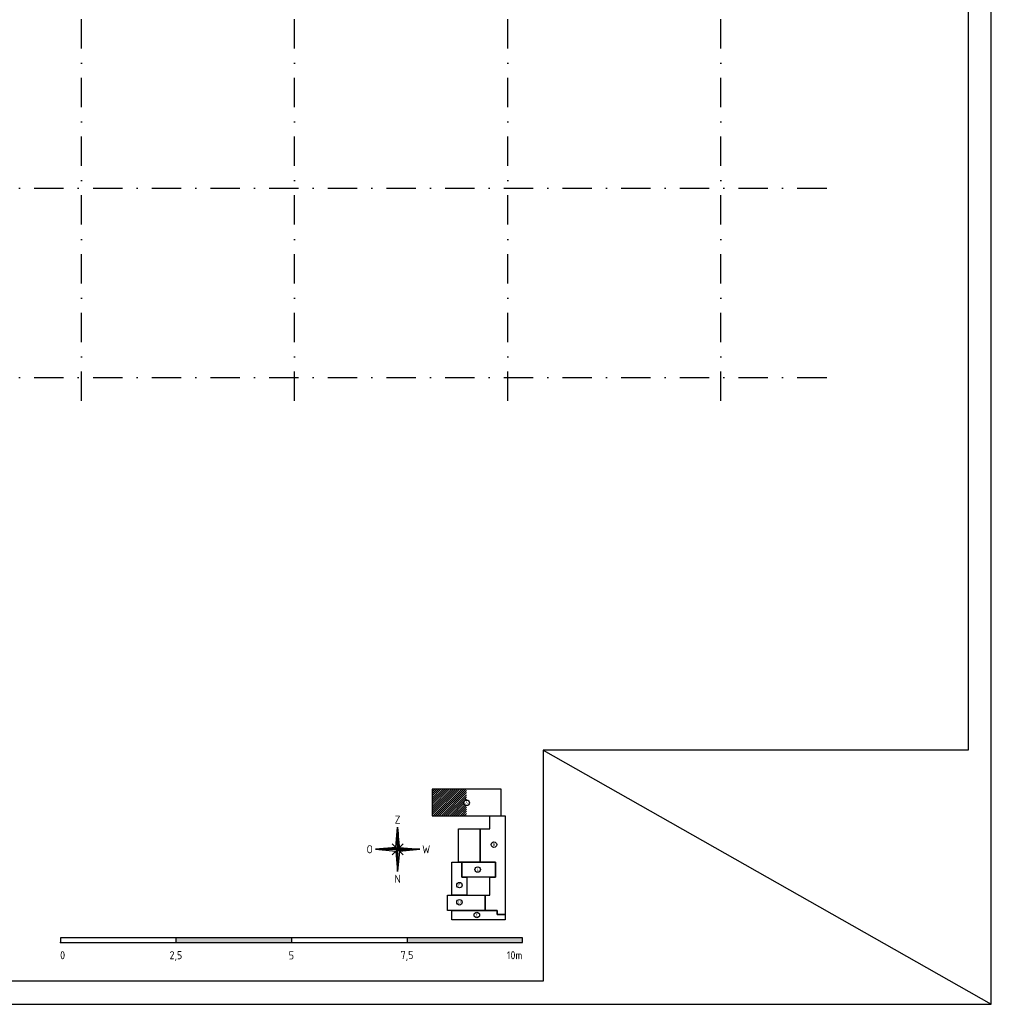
# Model space of a CAD drawing. Header units: millimetres. Extents: x 17100 to 59150, y 87937 to 147387.
# Tile 2 of 3: x 38125 to 59150, y 87937 to 109246. Entities that reach past the tile are written whole.
import ezdxf
from ezdxf.enums import TextEntityAlignment as Align

# ---------------------------------------------------------------- set-up
doc = ezdxf.new("R2010")
doc.units = ezdxf.units.MM
doc.header["$LTSCALE"] = 50
doc.linetypes.add('DASHDOT', pattern=[25.4, 12.7, -6.35, 0, -6.35])
doc.layers.get('0').update_dxf_attribs({"linetype": 'CONTINUOUS'})
for name, color, linetype in [('BL$5----', 1, 'CONTINUOUS'), ('BL$6----', 1, 'CONTINUOUS'), ('BL$7----', 1, 'CONTINUOUS'), ('KADER-TV-ATT-ALGEMEEN', 7, 'CONTINUOUS')]:
    doc.layers.add(name, color=color, linetype=linetype)
doc.styles.add('BURO-012', font='isocp.shx', dxfattribs={"height": 60})
doc.styles.add('BURO-035', font='isocp.shx', dxfattribs={"height": 175})

# ---------------------------------------------------------------- blocks, each defined once
blk = doc.blocks.new('Kompaspijl')
for p, q in [((-0.8, 0.8), (0, 9.6)), ((0, -9.6), (0, 9.6)), ((0.08, 8.72), (0.08, 0.08)), ((0.2, 7.4), (0.2, 0.2)), ((0.32, 6.08), (0.32, 0.32)), ((0.44, 4.76), (0.44, 0.44)), ((9.6, 0), (-9.6, 0)), ((-9.6, 0), (-0.8, -0.8)), ((-9.52, 0.01), (-9.52, 0)), ((-9.4, 0.02), (-9.4, 0)), ((-9.28, 0.03), (-9.28, 0)), ((-9.16, 0.04), (-9.16, 0)), ((-9.04, 0.05), (-9.04, 0)), ((-8.92, 0.06), (-8.92, 0)), ((-8.8, 0.07), (-8.8, 0)), ((-8.68, 0.08), (-8.68, 0)), ((-8.56, 0.09), (-8.56, 0)), ((-8.44, 0.11), (-8.44, 0)), ((-8.32, 0.12), (-8.32, 0)), ((-8.2, 0.13), (-8.2, 0)), ((-8.08, 0.14), (-8.08, 0)), ((-7.96, 0.15), (-7.96, 0)), ((-7.84, 0.16), (-7.84, 0)), ((-7.72, 0.17), (-7.72, 0)), ((-7.6, 0.18), (-7.6, 0)), ((-7.48, 0.19), (-7.48, 0)), ((-7.36, 0.2), (-7.36, 0)), ((-7.24, 0.21), (-7.24, 0)), ((-7.12, 0.23), (-7.12, 0)), ((-7, 0.24), (-7, 0)), ((-6.88, 0.25), (-6.88, 0)), ((-6.76, 0.26), (-6.76, 0)), ((-6.64, 0.27), (-6.64, 0)), ((-6.52, 0.28), (-6.52, 0)), ((-6.4, 0.29), (-6.4, 0)), ((-6.28, 0.3), (-6.28, 0)), ((-6.16, 0.31), (-6.16, 0)), ((-6.04, 0.32), (-6.04, 0)), ((-5.92, 0.33), (-5.92, 0)), ((-5.8, 0.35), (-5.8, 0)), ((-5.68, 0.36), (-5.68, 0)), ((-5.56, 0.37), (-5.56, 0)), ((-5.44, 0.38), (-5.44, 0)), ((-5.32, 0.39), (-5.32, 0)), ((-5.2, 0.4), (-5.2, 0)), ((-5.08, 0.41), (-5.08, 0)), ((-4.96, 0.42), (-4.96, 0)), ((-4.84, 0.43), (-4.84, 0)), ((-4.72, 0.44), (-4.72, 0)), ((-4.6, 0.45), (-4.6, 0)), ((-4.48, 0.47), (-4.48, 0)), ((-4.36, 0.48), (-4.36, 0)), ((-4.24, 0.49), (-4.24, 0)), ((-4.12, 0.5), (-4.12, 0)), ((-4, 0.51), (-4, 0)), ((-3.88, 0.52), (-3.88, 0)), ((-3.76, 0.53), (-3.76, 0)), ((-3.64, 0.54), (-3.64, 0)), ((-3.52, 0.55), (-3.52, 0)), ((-3.4, 0.56), (-3.4, 0)), ((-3.28, 0.57), (-3.28, 0)), ((-3.16, 0.59), (-3.16, 0)), ((-3.04, 0.6), (-3.04, 0)), ((-2.92, 0.61), (-2.92, 0)), ((-2.8, 0.62), (-2.8, 0)), ((-2.68, 0.63), (-2.68, 0)), ((-2.56, 0.64), (-2.56, 0)), ((-2.44, 0.65), (-2.44, 0)), ((2.4, 2.4), (-2.4, -2.4)), ((2.4, -2.4), (-2.4, 2.4)), ((-2.32, 0.66), (-2.32, 0)), ((-2.2, 0.67), (-2.2, 0)), ((-2.08, 0.68), (-2.08, 0)), ((-1.96, 0.69), (-1.96, 0)), ((-1.84, 0.71), (-1.84, 0)), ((-1.72, 0.72), (-1.72, 0)), ((-1.6, 0.73), (-1.6, 0)), ((-1.48, 0.74), (-1.48, 0)), ((-1.36, 0.75), (-1.36, 0)), ((-1.24, 0.76), (-1.24, 0)), ((-1.12, 0.77), (-1.12, 0)), ((-1, 0.78), (-1, 0)), ((-0.88, 0.79), (-0.88, 0)), ((-0.76, 0.76), (-0.76, 0)), ((-0.64, 0.64), (-0.64, 0)), ((-0.52, 0.52), (-0.52, 0)), ((-0.4, 0.4), (-0.4, 0)), ((-0.28, 0.28), (-0.28, 0)), ((-0.16, 0.16), (-0.16, 0)), ((-0.04, 0.04), (-0.04, 0)), ((0.56, 3.44), (0.56, 0.56)), ((0.68, 2.12), (0.68, 0.68)), ((0.8, 0.8), (9.6, 0)), ((-0.76, -0.76), (-0.76, -1.24)), ((-0.64, -0.64), (-0.64, -2.56)), ((-0.52, -0.52), (-0.52, -3.88)), ((-0.4, -0.4), (-0.4, -5.2)), ((-0.28, -0.28), (-0.28, -6.52)), ((-0.16, -0.16), (-0.16, -7.84)), ((-0.04, -0.04), (-0.04, -9.16)), ((0.8, -0.8), (0, -9.6)), ((0.08, 0), (0.08, -0.08)), ((0.2, 0), (0.2, -0.2)), ((0.32, 0), (0.32, -0.32)), ((0.44, 0), (0.44, -0.44)), ((0.56, 0), (0.56, -0.56)), ((0.68, 0), (0.68, -0.68)), ((0.8, 0), (0.8, -0.8)), ((0.92, 0), (0.92, -0.79)), ((1.04, 0), (1.04, -0.78)), ((1.16, 0), (1.16, -0.77)), ((1.28, 0), (1.28, -0.76)), ((1.4, 0), (1.4, -0.75)), ((1.52, 0), (1.52, -0.73)), ((1.64, 0), (1.64, -0.72)), ((1.76, 0), (1.76, -0.71)), ((1.88, 0), (1.88, -0.7)), ((2, 0), (2, -0.69)), ((2.12, 0), (2.12, -0.68)), ((2.24, 0), (2.24, -0.67)), ((2.36, 0), (2.36, -0.66)), ((2.48, 0), (2.48, -0.65)), ((2.6, 0), (2.6, -0.64)), ((2.72, 0), (2.72, -0.63)), ((2.84, 0), (2.84, -0.61)), ((2.96, 0), (2.96, -0.6)), ((3.08, 0), (3.08, -0.59)), ((3.2, 0), (3.2, -0.58)), ((3.32, 0), (3.32, -0.57)), ((3.44, 0), (3.44, -0.56)), ((3.56, 0), (3.56, -0.55)), ((3.68, 0), (3.68, -0.54)), ((3.8, 0), (3.8, -0.53)), ((3.92, 0), (3.92, -0.52)), ((4.04, 0), (4.04, -0.51)), ((4.16, 0), (4.16, -0.49)), ((4.28, 0), (4.28, -0.48)), ((4.4, 0), (4.4, -0.47)), ((4.52, 0), (4.52, -0.46)), ((4.64, 0), (4.64, -0.45)), ((4.76, 0), (4.76, -0.44)), ((4.88, 0), (4.88, -0.43)), ((5, 0), (5, -0.42)), ((5.12, 0), (5.12, -0.41)), ((5.24, 0), (5.24, -0.4)), ((5.36, 0), (5.36, -0.39)), ((5.48, 0), (5.48, -0.37)), ((5.6, 0), (5.6, -0.36)), ((5.72, 0), (5.72, -0.35)), ((5.84, 0), (5.84, -0.34)), ((5.96, 0), (5.96, -0.33)), ((6.08, 0), (6.08, -0.32)), ((6.2, 0), (6.2, -0.31)), ((6.32, 0), (6.32, -0.3)), ((6.44, 0), (6.44, -0.29)), ((6.56, 0), (6.56, -0.28)), ((6.68, 0), (6.68, -0.27)), ((6.8, 0), (6.8, -0.25)), ((6.92, 0), (6.92, -0.24)), ((7.04, 0), (7.04, -0.23)), ((7.16, 0), (7.16, -0.22)), ((7.28, 0), (7.28, -0.21)), ((7.4, 0), (7.4, -0.2)), ((7.52, 0), (7.52, -0.19)), ((7.64, 0), (7.64, -0.18)), ((7.76, 0), (7.76, -0.17)), ((7.88, 0), (7.88, -0.16)), ((8, 0), (8, -0.15)), ((8.12, 0), (8.12, -0.13)), ((8.24, 0), (8.24, -0.12)), ((8.36, 0), (8.36, -0.11)), ((8.48, 0), (8.48, -0.1)), ((8.6, 0), (8.6, -0.09)), ((8.72, 0), (8.72, -0.08)), ((8.84, 0), (8.84, -0.07)), ((8.96, 0), (8.96, -0.06)), ((9.08, 0), (9.08, -0.05)), ((9.2, 0), (9.2, -0.04)), ((9.32, 0), (9.32, -0.03)), ((9.44, 0), (9.44, -0.01)), ((9.56, 0), (9.56, 0))]:
    blk.add_line(p, q)
for points in [[(0, 0), (0.8, 0.8), (0, 9.6)], [(0, 0), (-0.8, 0.8), (-9.6, 0), (0, 0)], [(0, 0), (-0.8, -0.8), (0, -9.6)], [(0, 0), (0.8, -0.8), (9.6, 0), (0, 0)]]:
    blk.add_lwpolyline(points, close=True)
at = {"style": 'BURO-035'}
for tag, p in [('KR-1', (0, 12.8)), ('KR-4', (-12.04, 0)), ('KR-2', (12.4, 0)), ('KR-3', (0, -12.8))]:
    blk.add_attdef(tag, text='', height=3.5, dxfattribs=at).set_placement(p, align=Align.MIDDLE_CENTER)
blk = doc.blocks.new('TR_50')
at = {"layer": 'BL$6----'}
for p, q in [((200.14, 7.5), (0.14, 7.5)), ((0.14, 7.5), (0.14, 5.5)), ((0.14, 5.5), (200.14, 5.5)), ((50.14, 7.5), (50.14, 5.5)), ((100.14, 7.5), (100.14, 5.5)), ((150.14, 7.5), (150.14, 5.5)), ((200.14, 5.5), (200.14, 7.5))]:
    blk.add_line(p, q, dxfattribs=at)
for points in [[(190.88, 60.35), (190.88, 71.84), (161.02, 71.84), (161.02, 60.35)], [(192.64, 17.56), (189.18, 17.56), (189.18, 19.39), (183.97, 19.39), (183.97, 25.94), (185.93, 25.94), (185.93, 33.8), (188.38, 33.8), (188.38, 40.23), (181.81, 40.23), (181.81, 54.64), (186.01, 54.64), (186.01, 60.35), (192.64, 60.35)], [(181.81, 54.64), (181.81, 40.23), (172.41, 40.23), (172.41, 54.64)], [(169.56, 40.24), (173.79, 40.24), (173.79, 33.8), (176.09, 33.8), (176.09, 25.94), (169.53, 25.94), (169.53, 40.24)], [(188.38, 40.23), (188.38, 33.8), (173.79, 33.8), (173.79, 40.23)], [(183.97, 25.94), (183.97, 19.39), (167.62, 19.39), (167.62, 25.94)], [(183.97, 19.39), (189.18, 19.39), (189.18, 17.56), (192.64, 17.56), (192.64, 15.28), (169.57, 15.28), (169.57, 19.39)]]:
    blk.add_lwpolyline(points, close=True, dxfattribs=at)
for centre in [(175.92, 65.96), (187.75, 47.86), (180.71, 37.07), (172.82, 30.34), (172.82, 22.93), (180.35, 17.39)]:
    blk.add_circle(centre, 1.2, dxfattribs=at)
blk.add_point((0.14, 5.5), dxfattribs=at)
blk.add_point((0.14, 5.5), dxfattribs=at)
for points in [[(50.14, 7.5), (50.14, 5.5), (100.14, 7.5), (100.14, 5.5)], [(150.14, 7.5), (150.14, 5.5), (200.14, 7.5), (200.14, 5.5)]]:
    blk.add_solid(points, dxfattribs=at)
at = {"layer": 'BL$5----'}
ref = blk.add_blockref('Kompaspijl', (146.04, 45.86), dxfattribs=at)
ref.add_attrib('KR-1', 'Z', dxfattribs={"height": 3.5, "style": 'BURO-035'}).set_placement((146.04, 58.66), align=Align.MIDDLE_CENTER)
ref.add_attrib('KR-2', 'W', dxfattribs={"height": 3.5, "style": 'BURO-035'}).set_placement((158.44, 45.86), align=Align.MIDDLE_CENTER)
ref.add_attrib('KR-3', 'N', dxfattribs={"height": 3.5, "style": 'BURO-035'}).set_placement((146.04, 33.06), align=Align.MIDDLE_CENTER)
ref.add_attrib('KR-4', 'O', dxfattribs={"height": 3.5, "style": 'BURO-035'}).set_placement((134, 45.86), align=Align.MIDDLE_CENTER)
at = {"layer": 'BL$6----', "style": 'BURO-012'}
for s, p in [('A', (175.92, 65.96)), ('B', (187.75, 47.86)), ('C', (180.71, 37.07)), ('F', (172.82, 30.34)), ('D', (172.82, 22.93)), ('E', (180.35, 17.39))]:
    blk.add_text(s, height=1.2, dxfattribs=at).set_placement(p, align=Align.MIDDLE)
at = {"layer": 'BL$6----', "style": 'BURO-035'}
blk.add_text('0', height=3.5, dxfattribs=at).set_placement((0, 0), align=Align.MIDDLE_LEFT)
for s, p in [('2,5', (50.1, 0)), ('5', (100.08, -0.07)), ('7,5', (150.13, 0.06))]:
    blk.add_text(s, height=3.5, dxfattribs=at).set_placement(p, align=Align.MIDDLE_CENTER)
blk.add_text('10m', height=3.5, dxfattribs=at).set_placement((200.02, 0.01), align=Align.MIDDLE_RIGHT)

msp = doc.modelspace()

# ---------------------------------------------------------------- hatches: boundary and pattern name
at = {"layer": 'BL$6----'}
h = msp.add_hatch(dxfattribs=at)
h.set_pattern_fill('ANSI31', color=256, scale=10, style=0)
h.paths.add_polyline_path([(47051, 92592), (47051, 92017), (47797, 92017), (47797, 92238, -0.422527), (47736, 92298, -0.422527), (47797, 92358), (47797, 92592)])

# ---------------------------------------------------------------- linework, layer by layer
at = {"layer": 'BL$7----', "linetype": 'DASHDOT'}
for p, q in [((39462, 101000), (39462, 141722)), ((44075, 101000), (44075, 136720)), ((48688, 101000), (48688, 136720)), ((53300, 101000), (53300, 136720)), ((20660, 105600), (55800, 105600)), ((20660, 101500), (55800, 101500))]:
    msp.add_line(p, q, dxfattribs=at)
at = {"layer": 'KADER-TV-ATT-ALGEMEEN', "color": 9}
msp.add_line((49450, 93437), (59150, 87937), dxfattribs=at)
at = {"layer": 'KADER-TV-ATT-ALGEMEEN', "color": 1}
msp.add_lwpolyline([(59150, 87937), (59150, 147387), (17100, 147387), (17100, 87937)], close=True, dxfattribs=at)
at = {"layer": 'KADER-TV-ATT-ALGEMEEN', "color": 9}
msp.add_lwpolyline([(17600, 146887), (58650, 146887), (58650, 93437), (49450, 93437), (49450, 88437), (17600, 88437)], close=True, dxfattribs=at)

# ---------------------------------------------------------------- block references
at = {"layer": 'BL$6----', "xscale": 50, "yscale": 50, "zscale": 50}
msp.add_blockref('TR_50', (39000, 89000), dxfattribs=at)

doc.saveas('drawing.dxf')
